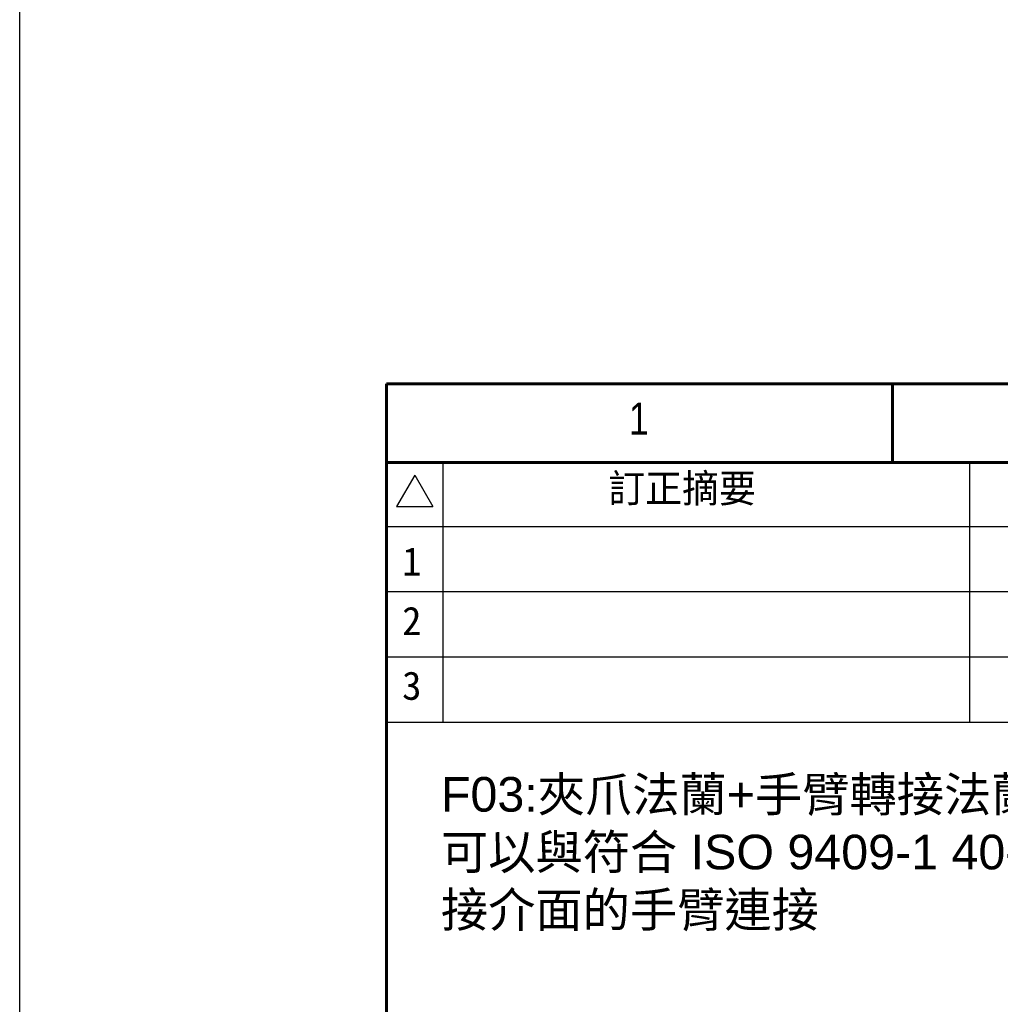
# Model space of a CAD drawing. Header units: millimetres. Extents: x 399 to 6233, y -1870 to 1602.
# Tile 92 of 164: x 4612 to 4791, y -1354 to -1173. Entities that reach past the tile are written whole.
import ezdxf
from ezdxf.enums import TextEntityAlignment as Align

# ---------------------------------------------------------------- set-up
doc = ezdxf.new("R2010")
doc.units = ezdxf.units.MM
doc.linetypes.add('SLD-實線', pattern=[0])
doc.layers.add('BORDER', color=7, linetype='Continuous')
doc.layers.add('圖框', color=7, linetype='SLD-實線')
doc.styles.add('SEACAD_arial_ttf', font='arial.ttf', dxfattribs={"height": 0.2})
doc.styles.get("Standard").update_dxf_attribs({"font": 'arial.ttf'})
doc.styles.add('標題欄', font='txt')

# ---------------------------------------------------------------- blocks, each defined once
blk = doc.blocks.new('A4橫')
at = {"layer": 'BORDER', "color": 123, "linetype": 'Continuous', "lineweight": 60, "ltscale": 25.4}
for p, q in [((4924.324, 1453.749), (4731.534, 1453.749)), ((4731.534, 1453.749), (4731.534, 1170.892)), ((4777.914, 1453.749), (4777.914, 1446.539)), ((4917.114, 1446.539), (4731.534, 1446.539))]:
    blk.add_line(p, q, dxfattribs=at)
at = {"layer": 'BORDER', "color": 60, "linetype": 'Continuous', "ltscale": 25.4}
for p, q in [((4736.696, 1446.539), (4736.696, 1422.702)), ((4784.992, 1446.539), (4784.992, 1422.702)), ((4734.139, 1445.382), (4732.472, 1442.495)), ((4734.139, 1445.382), (4735.806, 1442.495)), ((4732.472, 1442.495), (4735.806, 1442.495)), ((4818.715, 1440.653), (4731.534, 1440.653)), ((4818.715, 1434.67), (4731.534, 1434.67)), ((4917.114, 1428.686), (4731.534, 1428.686)), ((4917.114, 1422.702), (4731.534, 1422.702))]:
    blk.add_line(p, q, dxfattribs=at)
at = {"layer": 'BORDER', "color": 60, "linetype": 'Continuous', "ltscale": 25.4, "style": 'SEACAD_arial_ttf', "width": 0.8}
blk.add_text('1', height=2.943, dxfattribs=at).set_placement((4753.755, 1452.037), align=Align.TOP_LEFT)
at = {"layer": '圖框', "style": '標題欄'}
for s, height, p in [('訂正摘要', 2.6053, (4751.864, 1445.481)), ('1', 2.605, (4732.979, 1438.769)), ('2', 2.605, (4732.979, 1433.32)), ('3', 2.605, (4732.979, 1427.385))]:
    blk.add_text(s, height=height, dxfattribs=at).set_placement(p, align=Align.TOP_LEFT)

msp = doc.modelspace()

# ---------------------------------------------------------------- linework, layer by layer
at = {"color": 4}
msp.add_lwpolyline([(4611.682, 905.937), (5131.682, 905.937), (5131.682, -1870.063), (4611.682, -1870.063)], close=True, dxfattribs=at)

# ---------------------------------------------------------------- block references
at = {"xscale": 2, "yscale": 2, "zscale": 2}
msp.add_blockref('A4橫', (-4784.176, -4147.703), dxfattribs=at)

# ---------------------------------------------------------------- texts
at = {"color": 7, "insert": (4688.891, -1312.299), "char_height": 6.35, "attachment_point": 1}
msp.add_mtext_dynamic_manual_height_columns('F03:{\\fPMingLiU|b0|i0|c136|p18;夾爪法蘭}+{\\fPMingLiU|b0|i0|c136|p18;手臂轉接法蘭}III{\\fPMingLiU|b0|i0|c136|p18;型}\\P{\\fPMingLiU|b0|i0|c136|p18;可以與符合} ISO 9409-1 40-4-M6 {\\fPMingLiU|b0|i0|c136|p18;連接介面的手臂連接}', width=140.63922, gutter_width=12.5, heights=[0], dxfattribs=at)

doc.saveas('drawing.dxf')
